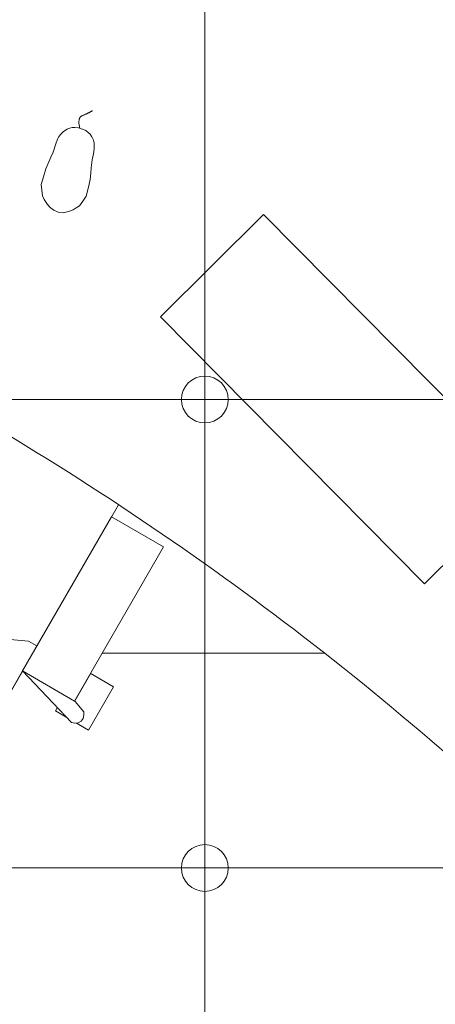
# Model space of a CAD drawing. Header units: metres. Extents: x -45 to 152, y -127 to 99.
# Tile 107 of 256: x -33.379 to -32.846, y -9.9 to -8.638. Entities that reach past the tile are written whole.
import ezdxf

# ---------------------------------------------------------------- set-up
doc = ezdxf.new("R2010")
doc.units = ezdxf.units.M
doc.linetypes.add('gestrichelt - 01', pattern=[2, 1, -1])
doc.linetypes.add('Raster 01', pattern=[2, 1, -1])
for name, color, linetype, lineweight in [('036_Bodenbelagarbeiten-350 Doppelbodenelement', 7, 'Continuous', 9), ('_1.35m (3D)', 7, 'Continuous', 9), ('_OG 2 (2D)', 7, 'Continuous', 9)]:
    doc.layers.add(name, color=color, linetype=linetype, lineweight=lineweight)
for name, color, linetype, lineweight, true_color in [('ACTES-Einrichtung Aufsicht.', 7, 'Continuous', 9, 0xa6a6a6), ('AV1-Bewegungsfläche', 7, 'gestrichelt - 01', 9, 0xd9d9d9), ('AV1-Raster', 7, 'Raster 01', 9, 0xa6a6a6)]:
    doc.layers.add(name, color=color, linetype=linetype, lineweight=lineweight, true_color=true_color)

# ---------------------------------------------------------------- blocks, each defined once
blk = doc.blocks.new('Group-2')
at = {"layer": 'AV1-Raster'}
blk.add_line((1.35, -9.45), (-40.5, -9.45), dxfattribs=at)
blk = doc.blocks.new('1.35m (3D)')
at = {"layer": 'AV1-Raster', "color": 7}
blk.add_blockref('Group-2', (0, 0), dxfattribs=at)
blk = doc.blocks.new('Group-99')
at = {"color": 255, "transparency": 33554559}
blk.add_wipeout([(-33.6126, -8.9441), (-33.2058, -9.179), (-33.4155, -9.5423), (-33.8223, -9.3074)], dxfattribs=at).dxf.layer = 'ACTES-Einrichtung Aufsicht.'
at = {"layer": 'ACTES-Einrichtung Aufsicht.', "flags": 128}
blk.add_lwpolyline([(-33.6126, -8.9441), (-33.2058, -9.179), (-33.4155, -9.5423), (-33.8223, -9.3074)], close=True, dxfattribs=at)
at = {"color": 255, "transparency": 33554559}
for points in [[(-33.2156, -9.0777), (-33.1732, -9.1024), (-33.2056, -9.1578), (-33.2479, -9.1331)], [(-33.8223, -9.3074), (-33.4155, -9.5423), (-33.3569, -9.4407), (-33.3674, -9.4346), (-33.4853, -9.4238), (-33.5945, -9.3809), (-33.6845, -9.3076), (-33.753, -9.2093), (-33.7625, -9.2038)], [(-33.3009, -9.4684), (-33.2585, -9.4932), (-33.2908, -9.5484), (-33.3332, -9.5237)]]:
    blk.add_wipeout(points, dxfattribs=at).dxf.layer = 'ACTES-Einrichtung Aufsicht.'
at = {"layer": 'ACTES-Einrichtung Aufsicht.', "flags": 128}
for points in [[(-33.2156, -9.0777), (-33.1732, -9.1024), (-33.2056, -9.1578), (-33.2479, -9.1331)], [(-33.8223, -9.3074), (-33.4155, -9.5423), (-33.3569, -9.4407), (-33.3674, -9.4346), (-33.4853, -9.4238), (-33.5945, -9.3809), (-33.6845, -9.3076), (-33.753, -9.2093), (-33.7625, -9.2038)], [(-33.3009, -9.4684), (-33.2585, -9.4932), (-33.2908, -9.5484), (-33.3332, -9.5237)]]:
    blk.add_lwpolyline(points, close=True, dxfattribs=at)
at = {"color": 255, "transparency": 33554559}
for points in [[(-33.2661, -9.1442), (-33.2267, -9.128), (-33.2224, -9.1268), (-33.2186, -9.1275), (-33.2146, -9.13), (-33.2121, -9.1333), (-33.2113, -9.1376), (-33.2121, -9.1423), (-33.2142, -9.1457), (-33.2409, -9.1587)], [(-33.3754, -9.4727), (-33.3124, -9.5389), (-33.3084, -9.5397), (-33.3039, -9.539), (-33.3002, -9.5371), (-33.2977, -9.5335), (-33.2966, -9.529), (-33.2969, -9.5251), (-33.3612, -9.4482)]]:
    blk.add_wipeout(points, dxfattribs=at).dxf.layer = 'ACTES-Einrichtung Aufsicht.'
at = {"layer": 'ACTES-Einrichtung Aufsicht.', "flags": 128}
for points in [[(-33.2661, -9.1442), (-33.2267, -9.128), (-33.2224, -9.1268), (-33.2186, -9.1275), (-33.2146, -9.13), (-33.2121, -9.1333), (-33.2113, -9.1376), (-33.2121, -9.1423), (-33.2142, -9.1457), (-33.2409, -9.1587)], [(-33.3754, -9.4727), (-33.3124, -9.5389), (-33.3084, -9.5397), (-33.3039, -9.539), (-33.3002, -9.5371), (-33.2977, -9.5335), (-33.2966, -9.529), (-33.2969, -9.5251), (-33.3612, -9.4482)]]:
    blk.add_lwpolyline(points, close=True, dxfattribs=at)
at = {"color": 255, "transparency": 33554559}
blk.add_wipeout([(-33.2614, -9.2753), (-33.1946, -9.3139), (-33.3086, -9.5113), (-33.3754, -9.4727)], dxfattribs=at).dxf.layer = 'ACTES-Einrichtung Aufsicht.'
at = {"layer": 'ACTES-Einrichtung Aufsicht.', "flags": 128}
blk.add_lwpolyline([(-33.2614, -9.2753), (-33.1946, -9.3139), (-33.3086, -9.5113), (-33.3754, -9.4727)], close=True, dxfattribs=at)
at = {"layer": 'AV1-Bewegungsfläche', "color": 9, "flags": 128}
blk.add_lwpolyline([(-33.1348, -10.63), (-32.6303, -9.7665, 0.063875), (-33.4396, -9.1432, 0.008083), (-33.5514, -9.0802, 0.055453), (-34.3738, -8.746), (-34.7781, -9.425), (-34.8848, -9.6076)], format="xyb", close=True, dxfattribs=at)
at = {"color": 255, "transparency": 33554687}
blk.add_wipeout([(-33.4396, -9.1432), (-33.4534, -9.1351), (-33.4673, -9.1271), (-33.4813, -9.1191), (-33.4952, -9.1112), (-33.5092, -9.1034), (-33.5233, -9.0956), (-33.5373, -9.0879), (-33.5514, -9.0802), (-33.6499, -9.0286), (-33.7497, -8.9797), (-33.8509, -8.9336), (-33.9533, -8.8903), (-34.0569, -8.8499), (-34.1615, -8.8123), (-34.2672, -8.7777), (-34.3738, -8.746), (-34.3804, -8.7416), (-34.3863, -8.7363), (-34.3913, -8.73), (-34.3952, -8.7231), (-34.398, -8.7156), (-34.3995, -8.7077), (-34.3998, -8.6998), (-34.3988, -8.6919), (-34.3988, -8.6918), (-34.3988, -8.6917), (-34.3987, -8.6917), (-34.3987, -8.6916), (-34.3987, -8.6915), (-34.3987, -8.6915), (-34.3987, -8.6914), (-34.3987, -8.6913), (-34.1828, -7.66), (-34.1798, -7.6507), (-34.1751, -7.6422), (-34.1688, -7.6348), (-34.1612, -7.6287), (-34.1525, -7.6242), (-34.1432, -7.6215), (-34.1335, -7.6207), (-34.1238, -7.6218), (-33.79, -7.707), (-33.4639, -7.8185), (-33.1478, -7.9555), (-32.8436, -8.1172), (-32.5531, -8.3025), (-32.2782, -8.5102), (-32.0207, -8.7391), (-31.7822, -8.9878), (-31.7821, -8.9878), (-31.7821, -8.9879), (-31.782, -8.9879), (-31.782, -8.988), (-31.7819, -8.9881), (-31.7819, -8.9881), (-31.7818, -8.9882), (-31.7818, -8.9882), (-31.7822, -8.9878), (-31.7765, -8.9957), (-31.7725, -9.0045), (-31.7703, -9.014), (-31.7699, -9.0237), (-31.7714, -9.0334), (-31.7748, -9.0425), (-31.7799, -9.0508), (-31.7865, -9.058), (-32.5718, -9.7606), (-32.578, -9.7654), (-32.585, -9.7691), (-32.5924, -9.7717), (-32.6001, -9.7731), (-32.608, -9.7733), (-32.6157, -9.7722), (-32.6233, -9.77), (-32.6303, -9.7665), (-32.7224, -9.6776), (-32.8173, -9.5916), (-32.9149, -9.5087), (-33.0151, -9.429), (-33.1177, -9.3525), (-33.2228, -9.2793), (-33.3301, -9.2095)], dxfattribs=at).dxf.layer = 'ACTES-Einrichtung Aufsicht.'
at = {"layer": 'ACTES-Einrichtung Aufsicht.', "transparency": 33554534, "flags": 128}
blk.add_lwpolyline([(-33.4396, -9.1432, 0.008083), (-33.5514, -9.0802, 0.055453), (-34.3738, -8.746, -0.330906), (-34.3988, -8.6919, 0.002569), (-34.3987, -8.6913), (-34.1828, -7.66, -0.41107), (-34.1238, -7.6218, -0.160224), (-31.7822, -8.9878, -0.00305), (-31.7818, -8.9882), (-31.7822, -8.9878, -0.411112), (-31.7865, -9.058), (-32.5718, -9.7606, -0.325472), (-32.6303, -9.7665, 0.063875)], format="xyb", close=True, dxfattribs=at)
at = {"layer": 'ACTES-Einrichtung Aufsicht.', "flags": 128}
blk.add_lwpolyline([(-33.7008, -7.8228), (-33.71, -7.8199, 0.002867), (-33.7543, -7.806), (-33.7527, -7.8027), (-33.7409, -7.7644, -0.044027), (-33.075, -8.0353, -0.073959), (-32.0969, -8.7363), (-32.125, -8.7653), (-32.1269, -8.7681, 0.057345), (-32.8611, -8.2042), (-32.8614, -8.2036), (-32.8837, -8.1907, 0.013514), (-33.075, -8.0845, 0.038853), (-33.6532, -7.8386), (-33.6532, -7.8385), (-33.7008, -7.8228)], format="xyb", close=True, dxfattribs=at)
at = {"color": 255, "transparency": 33554559}
for points in [[(-32.8614, -8.2036), (-32.8611, -8.2042), (-32.7625, -8.2653), (-32.6657, -8.3291), (-32.5708, -8.3958), (-32.4779, -8.4651), (-32.3869, -8.537), (-32.2981, -8.6116), (-32.2114, -8.6886), (-32.1269, -8.7681), (-32.1951, -8.8385), (-32.2793, -8.7593), (-32.3657, -8.6826), (-32.4544, -8.6085), (-32.5452, -8.537), (-32.638, -8.4681), (-32.7328, -8.4021), (-32.8295, -8.3388), (-32.928, -8.2784), (-32.938, -8.2725), (-32.9903, -8.242), (-33.0698, -8.1982), (-33.1556, -8.1533), (-33.2424, -8.1105), (-33.3303, -8.0699), (-33.4191, -8.0314), (-33.5089, -7.9952), (-33.5995, -7.9611), (-33.6909, -7.9293), (-33.7831, -7.8997), (-33.7779, -7.883), (-33.7779, -7.883), (-33.7542, -7.8061), (-33.7008, -7.8228), (-33.6532, -7.8386), (-33.6532, -7.8386), (-33.6532, -7.8386), (-33.6532, -7.8386), (-33.6532, -7.8386), (-33.6532, -7.8386), (-33.6532, -7.8386), (-33.6532, -7.8386), (-33.6532, -7.8386), (-33.5562, -7.8726), (-33.4601, -7.909), (-33.3649, -7.9479), (-33.2708, -7.9892), (-33.1777, -8.0329), (-33.0858, -8.0789), (-32.995, -8.1273), (-32.9056, -8.1779), (-32.8837, -8.1907)], [(-33.1986, -9.019), (-33.0664, -8.8881), (-32.7279, -9.2302), (-32.8601, -9.361)]]:
    blk.add_wipeout(points, dxfattribs=at).dxf.layer = 'ACTES-Einrichtung Aufsicht.'
at = {"layer": 'ACTES-Einrichtung Aufsicht.', "flags": 128}
blk.add_lwpolyline([(-32.8614, -8.2036), (-32.8611, -8.2042, -0.057345), (-32.1269, -8.7681), (-32.1951, -8.8385, 0.058565), (-32.928, -8.2784), (-32.938, -8.2725), (-32.9903, -8.242), (-33.0698, -8.1982, 0.049045), (-33.7831, -7.8997), (-33.7779, -7.883), (-33.7779, -7.883), (-33.7542, -7.8061), (-33.7008, -7.8228), (-33.6532, -7.8386, 0.000416), (-33.6532, -7.8386, -0.050823), (-32.9056, -8.1779), (-32.8837, -8.1907)], format="xyb", close=True, dxfattribs=at)
blk.add_lwpolyline([(-33.1986, -9.019), (-33.0664, -8.8881), (-32.7279, -9.2302), (-32.8601, -9.361)], close=True, dxfattribs=at)
at = {"color": 255, "transparency": 33554559}
for points in [[(-33.2501, -8.2554), (-33.3646, -8.2315), (-33.3663, -8.2319), (-33.3699, -8.2379), (-33.4065, -8.2409), (-33.4082, -8.2414), (-33.4125, -8.249), (-33.4095, -8.2504), (-33.4111, -8.2532), (-33.4143, -8.2518), (-33.4175, -8.2574), (-33.417, -8.2587), (-33.3936, -8.2693), (-33.3269, -8.3005), (-33.2637, -8.3315), (-33.1747, -8.3776), (-33.0931, -8.4226), (-33.0308, -8.459), (-32.9927, -8.4816), (-32.9522, -8.5069), (-32.9037, -8.5375), (-32.8715, -8.5586), (-32.8117, -8.599), (-32.7753, -8.6244), (-32.7264, -8.6595), (-32.7109, -8.6709), (-32.7093, -8.6707), (-32.7061, -8.6652), (-32.7089, -8.6631), (-32.7072, -8.6603), (-32.7044, -8.6623), (-32.7, -8.6547), (-32.7004, -8.6531), (-32.7158, -8.6197), (-32.7123, -8.6137), (-32.7128, -8.612), (-32.79, -8.524), (-32.9704, -8.4187), (-33.0697, -8.3607)], [(-33.3327, -8.7977), (-33.3361, -8.8081), (-33.3388, -8.8145), (-33.3417, -8.8207), (-33.3454, -8.8296), (-33.3486, -8.8397), (-33.3513, -8.8495), (-33.3505, -8.8569), (-33.3498, -8.8643), (-33.3475, -8.8686), (-33.3432, -8.8754), (-33.3398, -8.8791), (-33.3352, -8.8826), (-33.3298, -8.885), (-33.3233, -8.8857), (-33.3165, -8.8843), (-33.3105, -8.8821), (-33.3064, -8.8795), (-33.3023, -8.8768), (-33.298, -8.8708), (-33.2937, -8.8647), (-33.2909, -8.8531), (-33.2888, -8.8434), (-33.2879, -8.8349), (-33.2873, -8.8281), (-33.286, -8.8179), (-33.2843, -8.8105), (-33.2833, -8.8041), (-33.2835, -8.7965), (-33.2845, -8.7928), (-33.2864, -8.7887), (-33.2888, -8.7851), (-33.2911, -8.7829), (-33.2943, -8.7804), (-33.2972, -8.779), (-33.3015, -8.7777), (-33.3036, -8.777), (-33.3082, -8.7764), (-33.3116, -8.7767), (-33.3163, -8.7778), (-33.3182, -8.7788), (-33.3229, -8.7818), (-33.3267, -8.7855), (-33.3291, -8.7888), (-33.3304, -8.7917)]]:
    blk.add_wipeout(points, dxfattribs=at).dxf.layer = 'ACTES-Einrichtung Aufsicht.'
at = {"layer": 'ACTES-Einrichtung Aufsicht.', "flags": 128}
blk.add_lwpolyline([(-33.3327, -8.7977), (-33.3361, -8.8081), (-33.3388, -8.8145), (-33.3417, -8.8207), (-33.3454, -8.8296), (-33.3486, -8.8397), (-33.3513, -8.8495), (-33.3505, -8.8569), (-33.3498, -8.8643), (-33.3475, -8.8686), (-33.3432, -8.8754), (-33.3398, -8.8791), (-33.3352, -8.8826), (-33.3298, -8.885), (-33.3233, -8.8857), (-33.3165, -8.8843), (-33.3105, -8.8821), (-33.3064, -8.8795), (-33.3023, -8.8768), (-33.298, -8.8708), (-33.2937, -8.8647), (-33.2909, -8.8531), (-33.2888, -8.8434), (-33.2879, -8.8349), (-33.2873, -8.8281), (-33.286, -8.8179), (-33.2843, -8.8105), (-33.2833, -8.8041), (-33.2835, -8.7965), (-33.2845, -8.7928), (-33.2864, -8.7887), (-33.2888, -8.7851), (-33.2911, -8.7829), (-33.2943, -8.7804), (-33.2972, -8.779), (-33.3015, -8.7777), (-33.3036, -8.777), (-33.3082, -8.7764), (-33.3116, -8.7767), (-33.3163, -8.7778), (-33.3182, -8.7788), (-33.3229, -8.7818), (-33.3267, -8.7855), (-33.3291, -8.7888), (-33.3304, -8.7917)], close=True, dxfattribs=at)
at = {"color": 255, "transparency": 33554559}
blk.add_wipeout([(-33.3019, -8.7776), (-33.3025, -8.7743), (-33.3029, -8.7714), (-33.303, -8.7689), (-33.3028, -8.7667), (-33.3022, -8.7649), (-33.3014, -8.7634), (-33.3003, -8.7623), (-33.2989, -8.7615), (-33.2973, -8.7609), (-33.2957, -8.7602), (-33.2941, -8.7595), (-33.2925, -8.7587), (-33.2908, -8.7579), (-33.2891, -8.757), (-33.2874, -8.756), (-33.2857, -8.7551)], dxfattribs=at).dxf.layer = 'ACTES-Einrichtung Aufsicht.'
at = {"layer": 'ACTES-Einrichtung Aufsicht.'}
blk.add_open_spline([(-33.3019, -8.7776), (-33.3051, -8.7639), (-33.2926, -8.7591), (-33.2857, -8.7551)], degree=2, dxfattribs=at)
blk = doc.blocks.new('Group-101')
at = {"layer": 'ACTES-Einrichtung Aufsicht.'}
blk.add_blockref('Group-99', (0, 0), dxfattribs=at)
blk = doc.blocks.new('OG 2 (2D)')
at = {"layer": 'ACTES-Einrichtung Aufsicht.'}
blk.add_blockref('Group-101', (0, 0), dxfattribs=at)
at = {"layer": '036_Bodenbelagarbeiten-350 Doppelbodenelement', "color": 230, "linetype": 'Continuous', "flags": 128}
for points in [[(-33.7416, -8.525), (-33.1416, -8.525), (-33.1416, -9.125), (-33.7416, -9.125)], [(-33.1416, -8.525), (-32.5416, -8.525), (-32.5416, -9.125), (-33.1416, -9.125)], [(-33.7416, -9.125), (-33.1416, -9.125), (-33.1416, -9.725), (-33.7416, -9.725)], [(-33.1416, -9.125), (-32.5416, -9.125), (-32.5416, -9.725), (-33.1416, -9.725)], [(-33.7416, -9.725), (-33.1416, -9.725), (-33.1416, -10.325), (-33.7416, -10.325)], [(-33.1416, -9.725), (-32.5416, -9.725), (-32.5416, -10.325), (-33.1416, -10.325)]]:
    blk.add_lwpolyline(points, close=True, dxfattribs=at)
at = {"layer": '036_Bodenbelagarbeiten-350 Doppelbodenelement', "color": 230, "lineweight": 18}
for centre in [(-33.1416, -9.125), (-33.1416, -9.725)]:
    blk.add_circle(centre, 0.03, dxfattribs=at)

msp = doc.modelspace()

# ---------------------------------------------------------------- block references
at = {"layer": '_1.35m (3D)'}
msp.add_blockref('1.35m (3D)', (0, 0), dxfattribs=at)

# ---------------------------------------------------------------- next in the draw order: block references
at = {"layer": '_OG 2 (2D)'}
msp.add_blockref('OG 2 (2D)', (0, 0), dxfattribs=at)

doc.saveas('drawing.dxf')
